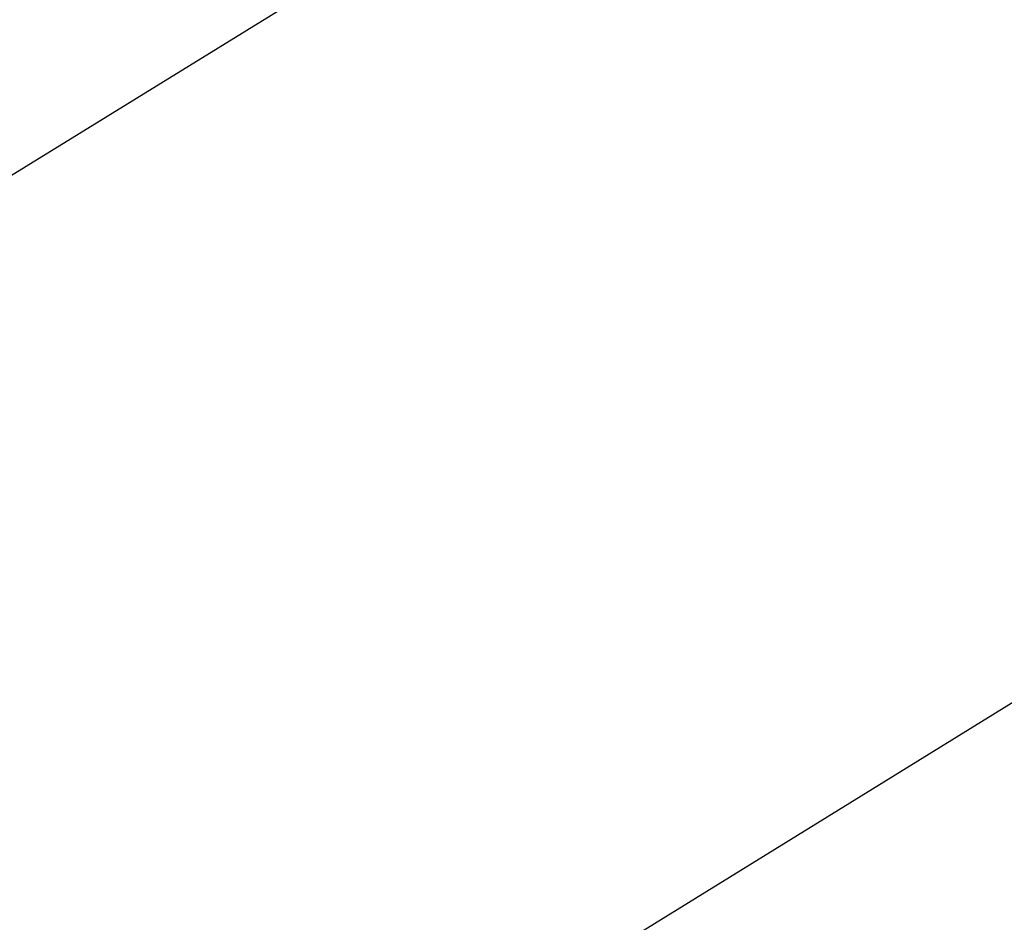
# Model space of a CAD drawing. Extents: x -219 to 381, y -9 to 31.
# Tile 211 of 256: x -0.61185 to -0.61014, y 18.26941 to 18.27098. Entities that reach past the tile are written whole.
import ezdxf

# ---------------------------------------------------------------- set-up
doc = ezdxf.new("R2010")
doc.units = 0
doc.header["$LTSCALE"] = 25.4
doc.layers.get('0').update_dxf_attribs({"color": 13, "linetype": 'CONTINUOUS'})

# ---------------------------------------------------------------- blocks, each defined once
blk = doc.blocks.new('IMPULSE-LED-S-8115_STL_1')
at = {"color": 250}
for p, q in [((-0.3705015, 18.4177876, 213.9507446), (-0.6928616, 18.2186928, 213.7319946)), ((-0.3705015, 18.4177876, 213.9507446), (-0.6928616, 18.2186928, 213.7319946)), ((-0.6937972, 18.2202091, 4.2698178), (-0.5325263, 18.3196087, 4.3791928)), ((-0.6937972, 18.2202091, 4.2698178), (-0.5325263, 18.3196087, 4.3791928))]:
    blk.add_line(p, q, dxfattribs=at)
mesh = blk.add_polyface(dxfattribs=at)
corners = [(-0.2670894, 18.2700462, 220.263031), (-0.6344325, 18.1296253, 220.0379181), (-0.5645108, 18.0353222, 220.044281)]
mesh.append_faces([[corners[k] for k in face] for face in [(0, 1, 2)]], dxfattribs={"color": 250})

msp = doc.modelspace()

# ---------------------------------------------------------------- block references
at = {"color": 0}
msp.add_blockref('IMPULSE-LED-S-8115_STL_1', (0, 0), dxfattribs=at)

doc.saveas('drawing.dxf')
